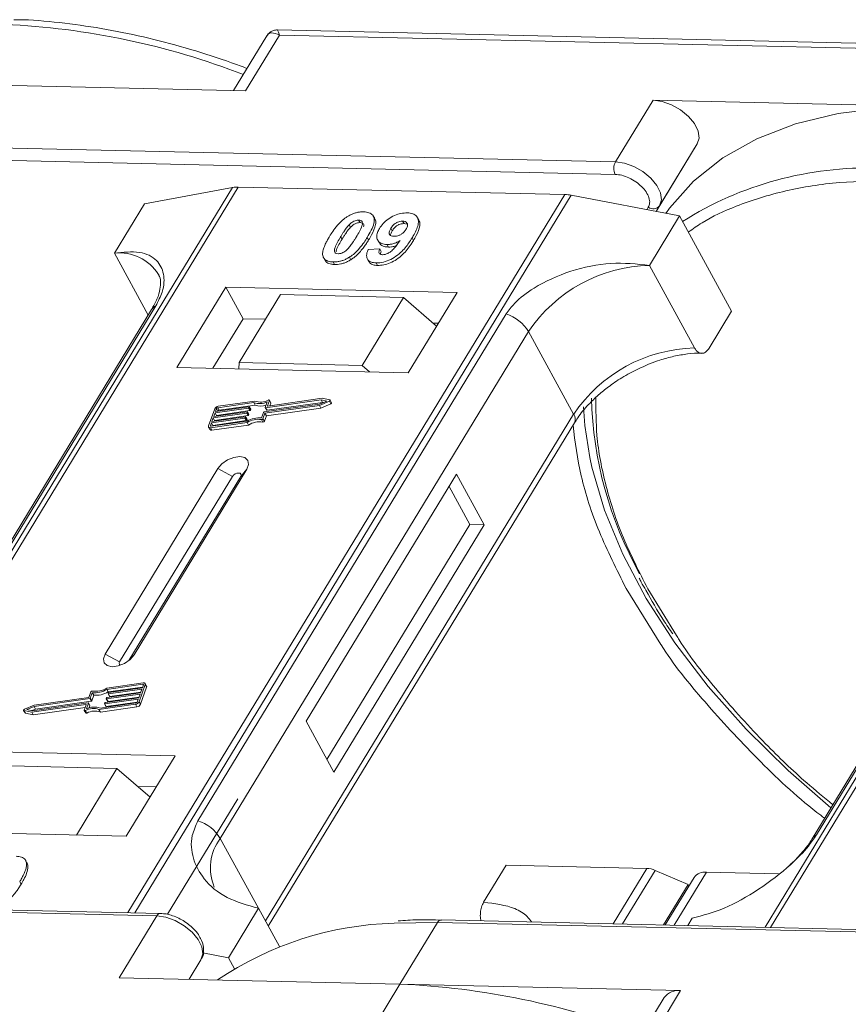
# Model space of a CAD drawing. Header units: millimetres. Extents: x 1678 to 3141, y 466 to 1499.
# Tile 57 of 81: x 2660 to 2701, y 1267 to 1316. Entities that reach past the tile are written whole.
import ezdxf

# ---------------------------------------------------------------- set-up
doc = ezdxf.new("R2010")
doc.units = ezdxf.units.MM

msp = doc.modelspace()

# ---------------------------------------------------------------- linework, layer by layer
at = {"color": 7, "linetype": 'Continuous', "lineweight": 15}
for p, q in [((2672.438, 1315.235), (2670.789, 1312.524)), ((2671.384, 1312.511), (2673.064, 1315.273)), ((2707.504, 1314.74), (2672.967, 1315.533)), ((2673.064, 1315.273), (2707.247, 1314.488)), ((2657.44, 1312.831), (2671.384, 1312.511)), ((2691.623, 1312.046), (2689.756, 1308.977)), ((2705.567, 1311.726), (2691.623, 1312.046)), ((2693.816, 1309.871), (2691.774, 1306.512)), ((2691.949, 1306.802), (2693.816, 1309.871)), ((2689.756, 1308.977), (2655.573, 1309.762)), ((2655.558, 1309.139), (2689.741, 1308.355)), ((2670.736, 1307.705), (2649.056, 1272.076)), ((2649.325, 1272.069), (2671.022, 1307.726)), ((2687.239, 1307.354), (2665.542, 1271.697)), ((2666.359, 1306.9), (2670.736, 1307.705)), ((2671.022, 1307.726), (2687.239, 1307.354)), ((2666.359, 1306.9), (2664.865, 1304.445)), ((2665.875, 1271.69), (2687.555, 1307.319)), ((2687.555, 1307.319), (2692.936, 1306.29)), ((2691.386, 1306.723), (2691.312, 1306.601)), ((2691.773, 1306.513), (2691.949, 1306.802)), ((2718.863, 1306.601), (2697.183, 1270.971)), ((2697.452, 1270.965), (2719.149, 1306.622)), ((2676.998, 1306.086), (2677.067, 1305.96)), ((2677.796, 1306.157), (2677.727, 1306.283)), ((2679.252, 1305.91), (2679.183, 1306.036)), ((2679.252, 1305.91), (2679.38, 1305.884)), ((2679.983, 1306.092), (2679.914, 1306.218)), ((2691.442, 1303.835), (2692.936, 1306.29)), ((2692.936, 1306.29), (2695.523, 1301.562)), ((2676.526, 1305.853), (2676.595, 1305.727)), ((2678.598, 1305.677), (2678.667, 1305.551)), ((2676.104, 1305.262), (2676.173, 1305.136)), ((2677.496, 1305.1), (2677.427, 1305.226)), ((2677.944, 1305.097), (2678.013, 1304.971)), ((2679.719, 1305.071), (2679.65, 1305.197)), ((2664.865, 1304.445), (2666.547, 1301.37)), ((2677.468, 1304.619), (2678.052, 1304.658)), ((2678.052, 1304.658), (2678.121, 1304.532)), ((2678.409, 1304.873), (2678.478, 1304.747)), ((2675.309, 1304.146), (2675.378, 1304.02)), ((2675.734, 1304.009), (2675.803, 1303.883)), ((2676.541, 1304.243), (2676.61, 1304.117)), ((2677.433, 1304.153), (2677.502, 1304.027)), ((2677.867, 1303.96), (2677.936, 1303.834)), ((2693.684, 1299.737), (2691.442, 1303.835)), ((2670.396, 1302.762), (2667.968, 1298.772)), ((2681.889, 1302.498), (2670.396, 1302.762)), ((2670.396, 1302.762), (2671.258, 1301.186)), ((2679.461, 1298.509), (2681.889, 1302.498)), ((2673.118, 1302.388), (2671.064, 1299.012)), ((2679.224, 1302.248), (2673.118, 1302.388)), ((2677.17, 1298.872), (2679.224, 1302.248)), ((2679.224, 1302.248), (2680.868, 1300.821)), ((2666.711, 1301.639), (2651.399, 1276.474)), ((2651.613, 1276.66), (2666.926, 1301.826)), ((2694.403, 1299.721), (2695.523, 1301.562)), ((2684.33, 1301.427), (2669.017, 1276.261)), ((2671.258, 1301.186), (2669.764, 1298.731)), ((2672.371, 1301.16), (2671.258, 1301.186)), ((2670.125, 1275.384), (2685.438, 1300.55)), ((2680.955, 1300.963), (2680.697, 1300.969)), ((2687.679, 1296.452), (2685.438, 1300.55)), ((2714.838, 1300.535), (2699.525, 1275.369)), ((2699.739, 1275.556), (2715.052, 1300.722)), ((2667.968, 1298.772), (2679.461, 1298.509)), ((2671.064, 1299.012), (2671.041, 1298.702)), ((2677.17, 1298.872), (2671.064, 1299.012)), ((2677.538, 1298.553), (2677.17, 1298.872)), ((2671.843, 1297.098), (2670.026, 1296.84)), ((2675.138, 1297.162), (2672.378, 1296.77)), ((2672.479, 1296.869), (2672.571, 1297.125)), ((2675.182, 1297.236), (2672.495, 1296.854)), ((2672.639, 1297.018), (2672.571, 1297.144)), ((2672.571, 1297.125), (2672.64, 1296.999)), ((2675.054, 1296.881), (2675.546, 1297.088)), ((2675.061, 1296.949), (2675.423, 1297.102)), ((2675.423, 1297.102), (2675.138, 1297.162)), ((2675.207, 1297.036), (2675.138, 1297.162)), ((2675.57, 1297.153), (2675.182, 1297.236)), ((2675.546, 1297.088), (2675.615, 1296.962)), ((2675.654, 1297.017), (2675.585, 1297.143)), ((2669.851, 1296.714), (2669.545, 1295.863)), ((2671.526, 1296.75), (2669.866, 1296.515)), ((2669.891, 1296.585), (2671.551, 1296.821)), ((2669.942, 1296.727), (2669.891, 1296.585)), ((2669.935, 1296.388), (2671.595, 1296.624)), ((2670.011, 1296.602), (2669.942, 1296.727)), ((2671.789, 1297.023), (2670.001, 1296.769)), ((2670.001, 1296.769), (2670.07, 1296.643)), ((2670.07, 1296.643), (2671.858, 1296.897)), ((2671.595, 1296.624), (2671.526, 1296.75)), ((2671.568, 1296.807), (2671.555, 1296.771)), ((2671.624, 1296.645), (2671.555, 1296.771)), ((2671.637, 1296.69), (2671.568, 1296.816)), ((2671.637, 1296.681), (2671.568, 1296.807)), ((2671.624, 1296.645), (2671.637, 1296.681)), ((2671.858, 1296.897), (2671.789, 1297.023)), ((2672.302, 1296.558), (2675.061, 1296.949)), ((2672.345, 1296.496), (2675.054, 1296.881)), ((2672.362, 1296.785), (2672.46, 1297.059)), ((2672.362, 1296.776), (2672.431, 1296.65)), ((2672.447, 1296.644), (2672.378, 1296.77)), ((2672.414, 1296.37), (2675.123, 1296.755)), ((2672.447, 1296.644), (2675.207, 1297.036)), ((2672.487, 1296.854), (2672.479, 1296.869)), ((2672.593, 1296.868), (2672.64, 1296.999)), ((2675.123, 1296.755), (2675.054, 1296.881)), ((2675.123, 1296.755), (2675.615, 1296.962)), ((2675.207, 1297.036), (2675.247, 1297.028)), ((2669.669, 1295.847), (2671.457, 1296.101)), ((2671.348, 1296.254), (2669.687, 1296.018)), ((2669.713, 1296.089), (2671.373, 1296.325)), ((2669.777, 1296.266), (2669.713, 1296.089)), ((2669.756, 1295.892), (2671.417, 1296.128)), ((2671.437, 1296.502), (2669.777, 1296.266)), ((2669.846, 1296.14), (2669.777, 1296.266)), ((2669.802, 1296.337), (2671.462, 1296.573)), ((2669.866, 1296.515), (2669.802, 1296.337)), ((2669.833, 1296.106), (2669.846, 1296.14)), ((2669.846, 1296.14), (2671.506, 1296.376)), ((2669.935, 1296.388), (2669.866, 1296.515)), ((2669.922, 1296.354), (2669.935, 1296.388)), ((2671.417, 1296.128), (2671.348, 1296.254)), ((2671.39, 1296.31), (2671.377, 1296.275)), ((2671.446, 1296.149), (2671.377, 1296.275)), ((2671.458, 1296.193), (2671.389, 1296.319)), ((2671.39, 1296.31), (2671.459, 1296.184)), ((2671.506, 1296.376), (2671.437, 1296.502)), ((2671.446, 1296.149), (2671.459, 1296.184)), ((2671.479, 1296.558), (2671.466, 1296.523)), ((2671.535, 1296.397), (2671.466, 1296.523)), ((2671.548, 1296.442), (2671.479, 1296.568)), ((2671.548, 1296.432), (2671.479, 1296.558)), ((2671.535, 1296.397), (2671.548, 1296.432)), ((2672.169, 1296.181), (2672.238, 1296.055)), ((2672.174, 1296.262), (2672.273, 1296.537)), ((2672.246, 1296.222), (2672.345, 1296.496)), ((2672.315, 1296.096), (2672.246, 1296.222)), ((2672.315, 1296.096), (2672.414, 1296.37)), ((2672.414, 1296.37), (2672.345, 1296.496)), ((2687.679, 1296.452), (2672.366, 1271.286)), ((2669.546, 1295.808), (2669.615, 1295.682)), ((2669.687, 1296.018), (2669.636, 1295.876)), ((2669.636, 1295.876), (2669.652, 1295.848)), ((2669.644, 1295.776), (2671.461, 1296.034)), ((2669.713, 1295.65), (2669.644, 1295.776)), ((2669.756, 1295.892), (2669.687, 1296.018)), ((2669.713, 1295.65), (2671.529, 1295.908)), ((2669.744, 1295.858), (2669.756, 1295.892)), ((2671.529, 1295.908), (2671.461, 1296.034)), ((2672.509, 1271.025), (2687.713, 1296.011)), ((2670.009, 1293.746), (2664.406, 1284.54)), ((2665.843, 1284.507), (2671.445, 1293.713)), ((2670.009, 1293.746), (2670.729, 1293.356)), ((2671.445, 1293.713), (2671.139, 1293.347)), ((2670.729, 1293.356), (2665.127, 1284.149)), ((2665.587, 1284.223), (2671.139, 1293.347)), ((2681.861, 1293.474), (2674.391, 1281.198)), ((2683.24, 1290.953), (2681.861, 1293.474)), ((2682.522, 1290.969), (2681.487, 1292.86)), ((2675.426, 1279.307), (2682.522, 1290.969)), ((2675.771, 1278.677), (2683.24, 1290.953)), ((2683.24, 1290.953), (2682.522, 1290.969)), ((2690.284, 1287.801), (2692.012, 1285.014)), ((2692.784, 1285.467), (2691.362, 1287.777)), ((2665.127, 1284.149), (2664.406, 1284.54)), ((2665.843, 1284.507), (2665.654, 1284.281)), ((2666.299, 1283.106), (2664.483, 1282.848)), ((2666.274, 1283.035), (2664.486, 1282.781)), ((2664.555, 1282.655), (2666.268, 1282.899)), ((2666.093, 1282.168), (2666.398, 1283.019)), ((2666.162, 1282.042), (2666.467, 1282.893)), ((2666.256, 1282.864), (2666.307, 1283.006)), ((2666.3, 1282.987), (2666.274, 1283.035)), ((2666.466, 1282.948), (2666.397, 1283.074)), ((2666.398, 1283.019), (2666.467, 1282.893)), ((2663.697, 1282.66), (2663.598, 1282.386)), ((2663.769, 1282.62), (2663.671, 1282.346)), ((2663.74, 1282.22), (2663.838, 1282.494)), ((2663.838, 1282.494), (2663.769, 1282.62)), ((2666.141, 1282.545), (2664.481, 1282.309)), ((2664.555, 1282.655), (2664.486, 1282.781)), ((2664.506, 1282.38), (2666.167, 1282.616)), ((2664.55, 1282.183), (2666.09, 1282.402)), ((2664.554, 1282.572), (2664.566, 1282.608)), ((2664.554, 1282.563), (2664.623, 1282.437)), ((2666.23, 1282.793), (2664.57, 1282.558)), ((2664.639, 1282.432), (2664.57, 1282.558)), ((2664.596, 1282.629), (2666.256, 1282.864)), ((2664.639, 1282.432), (2666.179, 1282.65)), ((2666.078, 1282.368), (2666.141, 1282.545)), ((2666.167, 1282.616), (2666.23, 1282.793)), ((2660.889, 1282.001), (2660.397, 1281.794)), ((2660.882, 1281.933), (2660.52, 1281.781)), ((2660.761, 1281.647), (2663.448, 1282.028)), ((2660.806, 1281.72), (2663.565, 1282.112)), ((2663.641, 1282.325), (2660.882, 1281.933)), ((2660.951, 1281.807), (2660.882, 1281.933)), ((2663.598, 1282.386), (2660.889, 1282.001)), ((2660.951, 1281.807), (2663.71, 1282.199)), ((2663.464, 1282.014), (2663.372, 1281.757)), ((2663.461, 1282.004), (2663.448, 1282.028)), ((2663.582, 1282.098), (2663.483, 1281.823)), ((2663.65, 1281.981), (2663.581, 1282.107)), ((2663.651, 1281.972), (2663.582, 1282.098)), ((2663.613, 1281.867), (2663.651, 1281.972)), ((2663.71, 1282.199), (2663.641, 1282.325)), ((2663.74, 1282.22), (2663.671, 1282.346)), ((2664.101, 1281.784), (2665.917, 1282.042)), ((2664.155, 1281.859), (2665.943, 1282.113)), ((2664.17, 1281.658), (2665.986, 1281.916)), ((2664.375, 1282.076), (2664.388, 1282.111)), ((2664.376, 1282.067), (2664.444, 1281.94)), ((2666.052, 1282.297), (2664.392, 1282.061)), ((2664.461, 1281.935), (2664.392, 1282.061)), ((2664.417, 1282.132), (2666.078, 1282.368)), ((2664.461, 1281.935), (2666.001, 1282.154)), ((2664.464, 1282.324), (2664.477, 1282.359)), ((2664.465, 1282.315), (2664.534, 1282.189)), ((2664.55, 1282.183), (2664.481, 1282.309)), ((2665.917, 1282.042), (2665.986, 1281.916)), ((2666.001, 1282.155), (2666.052, 1282.297)), ((2666.162, 1282.042), (2666.093, 1282.168)), ((2660.358, 1281.739), (2660.427, 1281.613)), ((2660.374, 1281.729), (2660.761, 1281.647)), ((2660.443, 1281.603), (2660.374, 1281.729)), ((2660.443, 1281.603), (2660.83, 1281.521)), ((2660.52, 1281.781), (2660.806, 1281.72)), ((2660.83, 1281.521), (2660.761, 1281.647)), ((2660.765, 1281.729), (2660.951, 1281.807)), ((2660.83, 1281.521), (2663.419, 1281.888)), ((2663.373, 1281.739), (2663.442, 1281.613)), ((2663.495, 1281.608), (2663.426, 1281.734)), ((2664.17, 1281.658), (2664.101, 1281.784)), ((2674.391, 1281.198), (2675.771, 1278.677)), ((2667.883, 1279.481), (2656.39, 1279.744)), ((2665.456, 1275.491), (2667.883, 1279.481)), ((2658.889, 1279.003), (2664.994, 1278.862)), ((2662.977, 1275.548), (2664.994, 1278.862)), ((2664.994, 1278.862), (2666.639, 1277.435)), ((2666.949, 1277.946), (2666.026, 1277.967)), ((2670.997, 1277.355), (2667.505, 1271.616)), ((2653.963, 1275.755), (2665.456, 1275.491)), ((2670.125, 1275.384), (2672.021, 1271.917)), ((2660.411, 1274.348), (2660.405, 1274.359)), ((2660.484, 1274.229), (2660.553, 1274.103)), ((2683.207, 1272.215), (2684.327, 1274.057)), ((2684.327, 1274.057), (2691.311, 1273.897)), ((2691.311, 1273.897), (2689.637, 1271.144)), ((2691.73, 1273.798), (2690.109, 1271.134)), ((2691.73, 1273.798), (2693.361, 1273.103)), ((2692.673, 1271.075), (2694.273, 1273.704)), ((2697.849, 1273.622), (2694.273, 1273.704)), ((2660.162, 1273.231), (2660.231, 1273.105)), ((2693.663, 1273.445), (2692.227, 1271.085)), ((2692.134, 1271.087), (2693.361, 1273.103)), ((2693.405, 1273.022), (2693.361, 1273.103)), ((2632.79, 1272.32), (2666.973, 1271.536)), ((2667.156, 1271.66), (2632.972, 1272.445)), ((2672.021, 1271.917), (2670.527, 1269.462)), ((2672.021, 1271.917), (2673.064, 1270.012)), ((2666.973, 1271.536), (2665.106, 1268.467)), ((2678.757, 1271.177), (2680.917, 1271.216)), ((2679.049, 1268.147), (2680.917, 1271.216)), ((2680.917, 1271.216), (2715.1, 1270.431)), ((2715.282, 1270.556), (2681.099, 1271.34)), ((2693.349, 1271.059), (2693.57, 1271.423)), ((2669.265, 1269.704), (2670.527, 1269.462)), ((2669.166, 1269.36), (2668.574, 1268.387)), ((2668.574, 1268.387), (2669.166, 1269.36)), ((2670.527, 1269.462), (2670.827, 1268.915)), ((2665.106, 1268.467), (2679.049, 1268.147)), ((2679.049, 1268.147), (2677.368, 1265.385)), ((2692.993, 1267.827), (2679.049, 1268.147)), ((2691.312, 1265.065), (2692.993, 1267.827)), ((2692.179, 1267.481), (2690.311, 1264.411))]:
    msp.add_line(p, q, dxfattribs=at)
at = {"color": 7, "linetype": 'Continuous', "lineweight": 15, "flags": 128}
for points in [[(2693.816, 1309.871), (2693.905, 1310.162), (2693.856, 1310.507), (2693.675, 1310.876), (2693.376, 1311.237), (2692.986, 1311.56), (2692.537, 1311.815), (2692.07, 1311.982), (2691.623, 1312.046)], [(2705.567, 1311.726), (2703.115, 1311.668), (2700.816, 1311.38), (2698.696, 1310.863), (2696.778, 1310.125), (2695.083, 1309.173), (2693.629, 1308.018), (2692.433, 1306.672), (2692.253, 1306.421)], [(2691.949, 1306.802), (2692.038, 1307.093), (2691.989, 1307.438), (2691.807, 1307.807), (2691.509, 1308.168), (2691.118, 1308.491), (2690.67, 1308.746), (2690.202, 1308.913), (2689.756, 1308.977)], [(2672.517, 1297.148), (2672.529, 1297.152), (2672.541, 1297.155), (2672.551, 1297.155), (2672.56, 1297.152), (2672.567, 1297.148), (2672.571, 1297.142), (2672.573, 1297.134), (2672.571, 1297.125)], [(2675.57, 1297.153), (2675.579, 1297.15), (2675.585, 1297.143), (2675.587, 1297.135), (2675.586, 1297.125), (2675.58, 1297.114), (2675.571, 1297.104), (2675.559, 1297.095), (2675.546, 1297.088)], [(2671.551, 1296.821), (2671.556, 1296.821), (2671.56, 1296.821), (2671.563, 1296.82), (2671.566, 1296.818), (2671.568, 1296.816), (2671.569, 1296.813), (2671.569, 1296.81), (2671.568, 1296.807)], [(2672.378, 1296.77), (2672.374, 1296.77), (2672.37, 1296.77), (2672.367, 1296.771), (2672.364, 1296.773), (2672.362, 1296.775), (2672.361, 1296.778), (2672.361, 1296.781), (2672.362, 1296.785)], [(2672.495, 1296.854), (2672.491, 1296.854), (2672.487, 1296.854), (2672.484, 1296.855), (2672.481, 1296.857), (2672.479, 1296.859), (2672.478, 1296.862), (2672.478, 1296.865), (2672.479, 1296.869)], [(2675.615, 1296.962), (2675.628, 1296.969), (2675.64, 1296.978), (2675.649, 1296.988), (2675.655, 1296.999), (2675.656, 1297.009), (2675.654, 1297.017)], [(2688.477, 1294.301), (2688.234, 1295.894), (2688.17, 1296.816)], [(2671.373, 1296.325), (2671.377, 1296.325), (2671.381, 1296.325), (2671.385, 1296.324), (2671.387, 1296.322), (2671.389, 1296.32), (2671.39, 1296.317), (2671.39, 1296.314), (2671.39, 1296.31)], [(2671.462, 1296.573), (2671.467, 1296.573), (2671.471, 1296.573), (2671.474, 1296.572), (2671.477, 1296.57), (2671.479, 1296.568), (2671.48, 1296.565), (2671.48, 1296.562), (2671.479, 1296.558)], [(2669.644, 1295.776), (2669.618, 1295.775), (2669.594, 1295.777), (2669.574, 1295.783), (2669.558, 1295.794), (2669.547, 1295.807), (2669.541, 1295.824), (2669.54, 1295.843), (2669.545, 1295.863)], [(2669.636, 1295.876), (2669.635, 1295.869), (2669.635, 1295.863), (2669.637, 1295.858), (2669.641, 1295.853), (2669.646, 1295.85), (2669.653, 1295.847), (2669.661, 1295.847), (2669.669, 1295.847)], [(2671.445, 1293.713), (2671.534, 1293.95), (2671.499, 1294.152), (2671.347, 1294.291), (2671.1, 1294.344), (2670.797, 1294.303), (2670.483, 1294.176), (2670.206, 1293.98), (2670.009, 1293.746)], [(2700.456, 1276.9), (2698.33, 1278.751), (2696.248, 1280.805), (2694.366, 1282.93), (2692.706, 1285.103), (2691.283, 1287.302), (2690.114, 1289.504), (2689.21, 1291.685), (2688.581, 1293.823), (2688.477, 1294.301)], [(2671.139, 1293.347), (2671.164, 1293.414), (2671.154, 1293.472), (2671.111, 1293.512), (2671.04, 1293.527), (2670.954, 1293.515), (2670.864, 1293.479), (2670.786, 1293.423), (2670.729, 1293.356)], [(2664.406, 1284.54), (2664.318, 1284.303), (2664.353, 1284.101), (2664.505, 1283.962), (2664.751, 1283.909), (2665.055, 1283.95), (2665.369, 1284.077), (2665.645, 1284.273), (2665.843, 1284.507)], [(2665.127, 1284.149), (2665.102, 1284.082), (2665.112, 1284.024), (2665.155, 1283.985), (2665.16, 1283.983)], [(2666.307, 1283.006), (2666.308, 1283.013), (2666.308, 1283.019), (2666.306, 1283.025), (2666.302, 1283.029), (2666.297, 1283.033), (2666.29, 1283.035), (2666.282, 1283.036), (2666.274, 1283.035)], [(2666.299, 1283.106), (2666.325, 1283.108), (2666.349, 1283.106), (2666.369, 1283.099), (2666.385, 1283.089), (2666.397, 1283.075), (2666.403, 1283.058), (2666.403, 1283.04), (2666.398, 1283.019)], [(2664.57, 1282.558), (2664.566, 1282.557), (2664.562, 1282.558), (2664.558, 1282.559), (2664.556, 1282.561), (2664.554, 1282.563), (2664.553, 1282.566), (2664.553, 1282.569), (2664.554, 1282.572)], [(2663.448, 1282.028), (2663.452, 1282.028), (2663.456, 1282.028), (2663.46, 1282.027), (2663.462, 1282.025), (2663.464, 1282.023), (2663.465, 1282.02), (2663.465, 1282.017), (2663.464, 1282.014)], [(2663.565, 1282.112), (2663.569, 1282.112), (2663.573, 1282.112), (2663.577, 1282.111), (2663.579, 1282.109), (2663.581, 1282.107), (2663.582, 1282.104), (2663.582, 1282.101), (2663.582, 1282.098)], [(2664.392, 1282.061), (2664.387, 1282.061), (2664.384, 1282.061), (2664.38, 1282.062), (2664.377, 1282.064), (2664.376, 1282.066), (2664.375, 1282.069), (2664.374, 1282.072), (2664.375, 1282.076)], [(2664.481, 1282.309), (2664.477, 1282.309), (2664.473, 1282.31), (2664.469, 1282.311), (2664.467, 1282.312), (2664.465, 1282.315), (2664.464, 1282.317), (2664.464, 1282.321), (2664.464, 1282.324)], [(2660.374, 1281.729), (2660.364, 1281.733), (2660.358, 1281.739), (2660.356, 1281.748), (2660.358, 1281.758), (2660.363, 1281.768), (2660.372, 1281.778), (2660.384, 1281.787), (2660.397, 1281.794)], [(2663.426, 1281.734), (2663.414, 1281.73), (2663.403, 1281.728), (2663.392, 1281.728), (2663.383, 1281.73), (2663.376, 1281.734), (2663.372, 1281.741), (2663.371, 1281.748), (2663.372, 1281.757)], [(2663.442, 1281.613), (2663.445, 1281.608), (2663.452, 1281.604), (2663.461, 1281.602), (2663.472, 1281.602), (2663.483, 1281.604), (2663.495, 1281.608)], [(2666.973, 1271.536), (2667.42, 1271.472), (2667.887, 1271.305), (2668.336, 1271.049), (2668.726, 1270.727), (2669.025, 1270.366), (2669.206, 1269.997), (2669.255, 1269.651), (2669.166, 1269.36)]]:
    msp.add_lwpolyline(points, dxfattribs=at)
at = {"color": 7, "linetype": 'Continuous', "lineweight": 15}
for centre, radius, start, end in [((2657.725, 1278.235), 37.606, 68.8867, 87.4164), ((2690.349, 1308.652), 0.676, 151.2883, 206.0774), ((2702.264, 1291.486), 17.186, 88.173, 122.2769), ((2670.982, 1306.323), 1.404, 88.3644, 100.0749), ((2687.187, 1305.432), 1.923, 78.9596, 88.4511), ((2691.628, 1307.05), 0.406, 233.4992, 322.3259), ((2665.105, 1302.137), 2.32, 32.7281, 95.9449), ((2691.61, 1296.397), 7.439, 91.2925, 146.0732), ((2667.124, 1301.382), 0.486, 114.0472, 148.0355), ((2683.688, 1299.477), 2.052, 31.4947, 71.765), ((2693.852, 1292.3), 7.439, 91.2925, 146.0732), ((2672.125, 1297.867), 0.819, 249.8549, 298.6145), ((2707.381, 1297.73), 18.828, 181.473, 209.2705), ((2670.056, 1296.614), 0.229, 97.4207, 153.8527), ((2670.011, 1296.694), 0.0762, 97.4207, 153.8527), ((2670.08, 1296.567), 0.0769, 97.5763, 152.4403), ((2671.521, 1296.788), 0.0381, 277.4207, 333.8527), ((2671.59, 1296.662), 0.0381, 277.4207, 333.8527), ((2671.627, 1296.685), 0.011, 336.9348, 26.0002), ((2672.08, 1297.882), 0.907, 251.2927, 294.8085), ((2672.139, 1297.699), 0.85, 250.6487, 287.8017), ((2672.443, 1296.658), 0.0149, 216.6597, 287.1115), ((2672.62, 1297.008), 0.0214, 336.1246, 26.8104), ((2671.343, 1296.292), 0.0381, 277.4207, 333.8527), ((2671.412, 1296.165), 0.0381, 277.4207, 333.8527), ((2671.432, 1296.54), 0.0381, 277.4207, 333.8527), ((2672.06, 1295.095), 1.173, 84.4424, 120.9301), ((2671.449, 1296.188), 0.011, 336.9348, 26.0002), ((2672.003, 1295.197), 0.998, 80.3986, 122.9491), ((2671.501, 1296.414), 0.0381, 277.4207, 333.8527), ((2671.538, 1296.437), 0.011, 336.9348, 26.0002), ((2672.18, 1296.253), 0.0736, 261.7629, 334.647), ((2672.249, 1296.127), 0.0736, 261.7629, 334.647), ((2672.307, 1296.52), 0.0381, 97.4207, 153.8527), ((2687.338, 1296.204), 0.422, 332.7392, 35.9387), ((2669.687, 1295.735), 0.0892, 216.6597, 287.1115), ((2672.072, 1295.071), 0.998, 80.3986, 122.9491), ((2666.407, 1282.919), 0.0661, 336.9348, 26.0002), ((2663.763, 1282.629), 0.0736, 81.7629, 154.647), ((2663.883, 1283.788), 1.173, 264.4424, 300.9301), ((2663.94, 1283.685), 0.998, 260.3986, 302.9491), ((2663.952, 1283.662), 1.173, 264.4424, 300.9301), ((2664.601, 1282.591), 0.0381, 97.4207, 153.8527), ((2664.635, 1282.446), 0.0149, 216.6597, 287.1115), ((2663.637, 1282.363), 0.0381, 277.4207, 333.8527), ((2663.64, 1281.976), 0.011, 336.9348, 26.0002), ((2663.706, 1282.237), 0.0381, 277.4207, 333.8527), ((2664.422, 1282.094), 0.0381, 97.4207, 153.8527), ((2664.456, 1281.949), 0.0149, 216.6597, 287.1115), ((2664.511, 1282.343), 0.0381, 97.4207, 153.8527), ((2664.546, 1282.198), 0.0149, 216.6597, 287.1115), ((2665.888, 1282.269), 0.229, 277.4207, 333.8527), ((2665.933, 1282.189), 0.0762, 277.4207, 333.8527), ((2665.957, 1282.143), 0.229, 277.4207, 333.8527), ((2660.445, 1281.624), 0.0212, 210.2186, 262.8226), ((2663.819, 1281.015), 0.819, 69.8549, 118.6145), ((2663.864, 1281), 0.907, 71.2927, 114.8085), ((2663.888, 1280.889), 0.819, 69.8549, 118.6145), ((2668.375, 1274.312), 2.052, 31.4947, 71.765), ((2699.937, 1275.112), 0.486, 114.0436, 148.1804), ((2672.07, 1273.921), 2.434, 143.0587, 202.974), ((2691.261, 1272.743), 1.154, 66.0507, 87.522), ((2694.193, 1273.045), 0.664, 83.0653, 142.99), ((2667.165, 1271.45), 0.21, 92.0598, 156.0028), ((2679.225, 1254.712), 16.472, 91.6287, 124.0831), ((2681.116, 1271.12), 0.221, 94.3757, 154.3004), ((2677.472, 1230.29), 37.889, 68.9709, 87.6149), ((2692.877, 1266.969), 0.865, 82.2958, 143.7595)]:
    msp.add_arc(centre, radius, start, end, dxfattribs=at)
for points, knots in [([(2671.452, 1313.615), (2671.197, 1313.712), (2670.263, 1314.07), (2668.629, 1314.581), (2666.552, 1315.141), (2664.46, 1315.579), (2662.385, 1315.878), (2660.848, 1316.03), (2660.033, 1316.036), (2659.875, 1316.037)], [0, 0, 0, 0, 0.064257, 0.235538, 0.411454, 0.590698, 0.772379, 0.955884, 1, 1, 1, 1]), ([(2673.064, 1315.273), (2672.925, 1315.329), (2672.708, 1315.417), (2672.513, 1315.349), (2672.442, 1315.235), (2672.41, 1315.184)], [0, 0, 0, 0, 0.498413, 0.772928, 1, 1, 1, 1]), ([(2672.965, 1315.533), (2672.901, 1315.529), (2672.791, 1315.522), (2672.607, 1315.437), (2672.523, 1315.341), (2672.478, 1315.289)], [0, 0, 0, 0, 0.389383, 0.666862, 1, 1, 1, 1]), ([(2672.966, 1315.526), (2672.966, 1315.528), (2672.965, 1315.552), (2672.988, 1315.47), (2673.039, 1315.339), (2673.064, 1315.273)], [0, 0, 0, 0, 0.044603, 0.521109, 1, 1, 1, 1]), ([(2689.741, 1308.355), (2689.849, 1308.345), (2690.069, 1308.325), (2690.43, 1308.193), (2690.773, 1307.997), (2691.067, 1307.753), (2691.294, 1307.481), (2691.433, 1307.198), (2691.474, 1306.931), (2691.415, 1306.791), (2691.386, 1306.723)], [0, 0, 0, 0, 0.12225, 0.25, 0.37775, 0.5, 0.62225, 0.75, 0.87775, 1, 1, 1, 1]), ([(2693.374, 1305.49), (2693.597, 1305.649), (2694.306, 1306.153), (2695.894, 1306.877), (2698.15, 1307.582), (2700.814, 1308.011), (2702.738, 1308.027), (2703.685, 1308.035)], [0, 0, 0, 0, 0.088375, 0.281114, 0.527622, 0.767417, 1, 1, 1, 1]), ([(2676.44, 1306.261), (2676.491, 1306.291), (2676.594, 1306.352), (2676.758, 1306.42), (2676.925, 1306.468), (2677.06, 1306.489), (2677.168, 1306.496), (2677.22, 1306.495), (2677.247, 1306.495)], [0, 0, 0, 0, 0.193776, 0.3936, 0.587864, 0.788908, 0.894169, 1, 1, 1, 1]), ([(2677.247, 1306.495), (2677.34, 1306.487), (2677.528, 1306.47), (2677.707, 1306.342), (2677.792, 1306.158), (2677.749, 1305.785), (2677.564, 1305.464), (2677.427, 1305.226)], [0, 0, 0, 0, 0.147566, 0.296688, 0.431278, 0.580404, 1, 1, 1, 1]), ([(2678.031, 1305.665), (2678.086, 1305.748), (2678.198, 1305.914), (2678.46, 1306.144), (2678.772, 1306.321), (2679.111, 1306.434), (2679.315, 1306.441), (2679.421, 1306.445)], [0, 0, 0, 0, 0.197927, 0.397728, 0.597413, 0.790584, 1, 1, 1, 1]), ([(2679.421, 1306.445), (2679.515, 1306.437), (2679.702, 1306.419), (2679.885, 1306.289), (2679.981, 1306.097), (2679.953, 1305.765), (2679.802, 1305.451), (2679.672, 1305.233), (2679.65, 1305.197)], [0, 0, 0, 0, 0.148288, 0.297745, 0.443713, 0.607791, 0.934708, 1, 1, 1, 1]), ([(2675.552, 1305.275), (2675.603, 1305.356), (2675.72, 1305.543), (2675.969, 1305.866), (2676.228, 1306.123), (2676.419, 1306.247), (2676.44, 1306.261)], [0, 0, 0, 0, 0.236731, 0.537555, 0.949668, 1, 1, 1, 1]), ([(2676.526, 1305.853), (2676.569, 1305.895), (2676.638, 1305.963), (2676.763, 1306.038), (2676.876, 1306.077), (2676.954, 1306.086), (2676.993, 1306.086), (2676.998, 1306.086)], [0, 0, 0, 0, 0.334804, 0.542561, 0.750382, 0.970721, 1, 1, 1, 1]), ([(2676.595, 1305.727), (2676.638, 1305.769), (2676.707, 1305.837), (2676.832, 1305.912), (2676.945, 1305.951), (2677.023, 1305.959), (2677.062, 1305.96), (2677.067, 1305.96)], [0, 0, 0, 0, 0.334804, 0.542561, 0.750382, 0.970721, 1, 1, 1, 1]), ([(2676.998, 1306.086), (2677.037, 1306.082), (2677.107, 1306.074), (2677.173, 1306.025), (2677.199, 1305.932), (2677.165, 1305.762), (2677.043, 1305.521), (2676.933, 1305.337), (2676.878, 1305.244)], [0, 0, 0, 0, 0.104614, 0.188814, 0.273512, 0.444127, 0.719481, 1, 1, 1, 1]), ([(2677.067, 1305.96), (2677.106, 1305.956), (2677.176, 1305.948), (2677.241, 1305.899), (2677.264, 1305.831), (2677.252, 1305.778), (2677.246, 1305.751)], [0, 0, 0, 0, 0.293658, 0.530016, 0.767769, 1, 1, 1, 1]), ([(2677.496, 1305.1), (2677.545, 1305.182), (2677.695, 1305.438), (2677.839, 1305.776), (2677.862, 1306.053), (2677.801, 1306.129), (2677.784, 1306.149)], [0, 0, 0, 0, 0.220552, 0.687786, 0.91457, 1, 1, 1, 1]), ([(2678.598, 1305.677), (2678.633, 1305.73), (2678.689, 1305.815), (2678.81, 1305.923), (2678.928, 1305.988), (2679.059, 1306.03), (2679.139, 1306.034), (2679.183, 1306.036)], [0, 0, 0, 0, 0.2913202, 0.4655393, 0.6416315, 0.798664, 1, 1, 1, 1]), ([(2678.667, 1305.551), (2678.702, 1305.604), (2678.758, 1305.689), (2678.879, 1305.797), (2678.997, 1305.861), (2679.128, 1305.904), (2679.208, 1305.908), (2679.252, 1305.91)], [0, 0, 0, 0, 0.29132, 0.465539, 0.641632, 0.798664, 1, 1, 1, 1]), ([(2679.183, 1306.036), (2679.229, 1306.03), (2679.323, 1306.019), (2679.404, 1305.945), (2679.437, 1305.846), (2679.41, 1305.733), (2679.369, 1305.658), (2679.35, 1305.624)], [0, 0, 0, 0, 0.207955, 0.420406, 0.62732, 0.827707, 1, 1, 1, 1]), ([(2679.719, 1305.071), (2679.767, 1305.153), (2679.912, 1305.4), (2680.04, 1305.734), (2680.048, 1305.998), (2679.985, 1306.07), (2679.972, 1306.085)], [0, 0, 0, 0, 0.227122, 0.68486, 0.934898, 1, 1, 1, 1]), ([(2676.104, 1305.262), (2676.129, 1305.303), (2676.18, 1305.385), (2676.252, 1305.495), (2676.319, 1305.594), (2676.382, 1305.681), (2676.448, 1305.768), (2676.5, 1305.824), (2676.526, 1305.853)], [0, 0, 0, 0, 0.2059417, 0.4119594, 0.558149, 0.7045024, 0.8518015, 1, 1, 1, 1]), ([(2676.173, 1305.136), (2676.198, 1305.177), (2676.249, 1305.259), (2676.321, 1305.369), (2676.388, 1305.468), (2676.451, 1305.555), (2676.517, 1305.642), (2676.569, 1305.698), (2676.595, 1305.727)], [0, 0, 0, 0, 0.205942, 0.411959, 0.558149, 0.704502, 0.851801, 1, 1, 1, 1]), ([(2678.409, 1304.873), (2678.316, 1304.883), (2678.13, 1304.902), (2677.959, 1305.041), (2677.881, 1305.233), (2677.914, 1305.453), (2677.995, 1305.601), (2678.031, 1305.665)], [0, 0, 0, 0, 0.210189, 0.421773, 0.623603, 0.837034, 1, 1, 1, 1]), ([(2678.751, 1305.28), (2678.705, 1305.285), (2678.619, 1305.293), (2678.536, 1305.354), (2678.505, 1305.436), (2678.526, 1305.548), (2678.571, 1305.629), (2678.598, 1305.677)], [0, 0, 0, 0, 0.213937, 0.398075, 0.583091, 0.751666, 1, 1, 1, 1]), ([(2678.585, 1305.329), (2678.587, 1305.355), (2678.594, 1305.426), (2678.639, 1305.502), (2678.667, 1305.551)], [0, 0, 0, 0, 0.366323, 1, 1, 1, 1]), ([(2679.35, 1305.624), (2679.317, 1305.575), (2679.262, 1305.494), (2679.137, 1305.392), (2679.009, 1305.326), (2678.875, 1305.284), (2678.792, 1305.281), (2678.751, 1305.28)], [0, 0, 0, 0, 0.267394, 0.447214, 0.627122, 0.813065, 1, 1, 1, 1]), ([(2675.23, 1304.276), (2675.222, 1304.31), (2675.206, 1304.378), (2675.217, 1304.526), (2675.267, 1304.716), (2675.357, 1304.924), (2675.455, 1305.111), (2675.519, 1305.22), (2675.552, 1305.275)], [0, 0, 0, 0, 0.118441, 0.239346, 0.459593, 0.684925, 0.84224, 1, 1, 1, 1]), ([(2675.983, 1304.418), (2675.937, 1304.424), (2675.863, 1304.434), (2675.803, 1304.49), (2675.785, 1304.586), (2675.822, 1304.756), (2675.946, 1304.995), (2676.051, 1305.173), (2676.104, 1305.262)], [0, 0, 0, 0, 0.12537, 0.20229, 0.279179, 0.464758, 0.730582, 1, 1, 1, 1]), ([(2675.876, 1304.503), (2675.88, 1304.537), (2675.894, 1304.653), (2676.019, 1304.87), (2676.121, 1305.047), (2676.173, 1305.136)], [0, 0, 0, 0, 0.166989, 0.580698, 1, 1, 1, 1]), ([(2676.878, 1305.244), (2676.853, 1305.203), (2676.802, 1305.121), (2676.73, 1305.01), (2676.663, 1304.911), (2676.599, 1304.824), (2676.533, 1304.737), (2676.481, 1304.68), (2676.455, 1304.651)], [0, 0, 0, 0, 0.20527, 0.410616, 0.55715, 0.703844, 0.851471, 1, 1, 1, 1]), ([(2677.427, 1305.226), (2677.376, 1305.145), (2677.259, 1304.959), (2677.014, 1304.641), (2676.758, 1304.386), (2676.568, 1304.261), (2676.541, 1304.243)], [0, 0, 0, 0, 0.237281, 0.538591, 0.932677, 1, 1, 1, 1]), ([(2676.61, 1304.117), (2676.658, 1304.15), (2676.756, 1304.215), (2676.919, 1304.354), (2677.091, 1304.533), (2677.252, 1304.734), (2677.386, 1304.924), (2677.46, 1305.042), (2677.496, 1305.1)], [0, 0, 0, 0, 0.118595, 0.239509, 0.447458, 0.659935, 0.829685, 1, 1, 1, 1]), ([(2679.65, 1305.197), (2679.599, 1305.115), (2679.442, 1304.869), (2679.17, 1304.529), (2678.78, 1304.222), (2678.418, 1304.042), (2678.101, 1303.963), (2677.929, 1303.961), (2677.867, 1303.96)], [0, 0, 0, 0, 0.142337, 0.429127, 0.589943, 0.751205, 0.909895, 1, 1, 1, 1]), ([(2677.936, 1303.834), (2678.037, 1303.837), (2678.239, 1303.845), (2678.574, 1303.954), (2678.903, 1304.133), (2679.281, 1304.447), (2679.534, 1304.776), (2679.682, 1305.011), (2679.719, 1305.071)], [0, 0, 0, 0, 0.14324, 0.28761, 0.430449, 0.591135, 0.89544, 1, 1, 1, 1]), ([(2678.024, 1304.977), (2678.038, 1304.948), (2678.08, 1304.853), (2678.241, 1304.768), (2678.408, 1304.753), (2678.478, 1304.747)], [0, 0, 0, 0, 0.20752, 0.66568, 1, 1, 1, 1]), ([(2678.187, 1304.367), (2678.228, 1304.37), (2678.309, 1304.375), (2678.455, 1304.433), (2678.62, 1304.535), (2678.834, 1304.755), (2678.964, 1304.94), (2679.053, 1305.067)], [0, 0, 0, 0, 0.112015, 0.224355, 0.367768, 0.565827, 1, 1, 1, 1]), ([(2679.053, 1305.067), (2679.002, 1305.037), (2678.898, 1304.978), (2678.759, 1304.926), (2678.649, 1304.896), (2678.567, 1304.881), (2678.487, 1304.873), (2678.435, 1304.873), (2678.409, 1304.873)], [0, 0, 0, 0, 0.243491, 0.496266, 0.61821, 0.741704, 0.870158, 1, 1, 1, 1]), ([(2666.926, 1301.826), (2667.044, 1302.061), (2667.345, 1302.66), (2667.357, 1303.455), (2667.002, 1304.16), (2666.187, 1304.575), (2665.304, 1304.488), (2664.865, 1304.445)], [0, 0, 0, 0, 0.125713, 0.321276, 0.524466, 0.763484, 1, 1, 1, 1]), ([(2676.455, 1304.651), (2676.412, 1304.609), (2676.343, 1304.542), (2676.219, 1304.466), (2676.107, 1304.428), (2676.029, 1304.418), (2675.989, 1304.418), (2675.983, 1304.418)], [0, 0, 0, 0, 0.333678, 0.540413, 0.747264, 0.961209, 1, 1, 1, 1]), ([(2677.867, 1303.96), (2677.773, 1303.969), (2677.605, 1303.985), (2677.447, 1304.102), (2677.377, 1304.278), (2677.406, 1304.462), (2677.455, 1304.585), (2677.468, 1304.619)], [0, 0, 0, 0, 0.242788, 0.438865, 0.634801, 0.900936, 1, 1, 1, 1]), ([(2678.052, 1304.658), (2678.032, 1304.608), (2678.001, 1304.533), (2678.012, 1304.443), (2678.058, 1304.393), (2678.122, 1304.371), (2678.169, 1304.368), (2678.187, 1304.367)], [0, 0, 0, 0, 0.3447142, 0.5290593, 0.7142089, 0.8921959, 1, 1, 1, 1]), ([(2678.082, 1304.39), (2678.084, 1304.416), (2678.088, 1304.462), (2678.111, 1304.511), (2678.121, 1304.532)], [0, 0, 0, 0, 0.569737, 1, 1, 1, 1]), ([(2678.478, 1304.747), (2678.527, 1304.748), (2678.628, 1304.75), (2678.761, 1304.779), (2678.839, 1304.806), (2678.86, 1304.814)], [0, 0, 0, 0, 0.409454, 0.83528, 1, 1, 1, 1]), ([(2675.734, 1304.009), (2675.687, 1304.011), (2675.592, 1304.016), (2675.466, 1304.046), (2675.358, 1304.097), (2675.291, 1304.16), (2675.251, 1304.222), (2675.237, 1304.258), (2675.23, 1304.276)], [0, 0, 0, 0, 0.192635, 0.388697, 0.582015, 0.783044, 0.890959, 1, 1, 1, 1]), ([(2675.381, 1304.022), (2675.394, 1304.008), (2675.429, 1303.969), (2675.52, 1303.926), (2675.626, 1303.898), (2675.723, 1303.886), (2675.776, 1303.884), (2675.803, 1303.883)], [0, 0, 0, 0, 0.143925, 0.415852, 0.697483, 0.848301, 1, 1, 1, 1]), ([(2676.541, 1304.243), (2676.49, 1304.213), (2676.387, 1304.152), (2676.223, 1304.084), (2676.056, 1304.036), (2675.92, 1304.015), (2675.813, 1304.008), (2675.76, 1304.009), (2675.734, 1304.009)], [0, 0, 0, 0, 0.193769, 0.393564, 0.587886, 0.789131, 0.894283, 1, 1, 1, 1]), ([(2675.803, 1303.883), (2675.852, 1303.883), (2675.95, 1303.884), (2676.109, 1303.907), (2676.274, 1303.951), (2676.415, 1304.008), (2676.527, 1304.066), (2676.582, 1304.1), (2676.61, 1304.117)], [0, 0, 0, 0, 0.193594, 0.390501, 0.584817, 0.78683, 0.892868, 1, 1, 1, 1]), ([(2677.505, 1304.029), (2677.541, 1303.981), (2677.61, 1303.889), (2677.783, 1303.842), (2677.897, 1303.836), (2677.936, 1303.834)], [0, 0, 0, 0, 0.4158523, 0.8021376, 1, 1, 1, 1]), ([(2691.442, 1303.835), (2690.812, 1303.903), (2689.551, 1304.04), (2687.505, 1303.616), (2685.87, 1302.866), (2684.808, 1302.08), (2684.459, 1301.603), (2684.33, 1301.427)], [0, 0, 0, 0, 0.249096, 0.498243, 0.745205, 0.90541, 1, 1, 1, 1]), ([(2667.049, 1303.389), (2667.06, 1303.374), (2667.129, 1303.281), (2667.166, 1303.077), (2667.149, 1302.672), (2667.015, 1302.191), (2666.809, 1301.819), (2666.709, 1301.639)], [0, 0, 0, 0, 0.054359, 0.333223, 0.559722, 0.78604, 1, 1, 1, 1]), ([(2694.403, 1299.721), (2694.357, 1299.659), (2694.265, 1299.535), (2694.094, 1299.459), (2693.922, 1299.48), (2693.78, 1299.584), (2693.711, 1299.694), (2693.684, 1299.737)], [0, 0, 0, 0, 0.2146939, 0.4293877, 0.6440816, 0.8587754, 1, 1, 1, 1]), ([(2690.468, 1298.486), (2690.818, 1298.662), (2691.31, 1298.909), (2692.048, 1299.168), (2692.662, 1299.338), (2693.344, 1299.447), (2693.811, 1299.488), (2694.02, 1299.47), (2694.034, 1299.468)], [0, 0, 0, 0, 0.288391, 0.40474, 0.594322, 0.785544, 0.984773, 1, 1, 1, 1]), ([(2687.729, 1296.013), (2687.777, 1296.099), (2687.948, 1296.398), (2688.355, 1296.876), (2688.882, 1297.39), (2689.437, 1297.839), (2689.964, 1298.2), (2690.333, 1298.41), (2690.468, 1298.486)], [0, 0, 0, 0, 0.097286, 0.340622, 0.525469, 0.686972, 0.885597, 1, 1, 1, 1]), ([(2691.362, 1287.777), (2690.933, 1288.621), (2690.061, 1290.338), (2689.228, 1292.897), (2688.781, 1295.237), (2688.782, 1296.656), (2688.783, 1297.278)], [0, 0, 0, 0, 0.255322, 0.518562, 0.789217, 1, 1, 1, 1]), ([(2687.646, 1295.902), (2687.754, 1295.071), (2687.976, 1293.356), (2688.864, 1290.625), (2689.812, 1288.739), (2690.284, 1287.801)], [0, 0, 0, 0, 0.3212953, 0.6624869, 1, 1, 1, 1]), ([(2690.94, 1288.305), (2690.969, 1288.241), (2691.063, 1288.041), (2691.187, 1287.841), (2691.271, 1287.704)], [0, 0, 0, 0, 0.317467, 1, 1, 1, 1]), ([(2691.271, 1287.704), (2691.545, 1287.207), (2691.944, 1286.483), (2692.447, 1285.765), (2692.606, 1285.539)], [0, 0, 0, 0, 0.685846, 1, 1, 1, 1]), ([(2700.553, 1277.058), (2700.115, 1277.418), (2698.936, 1278.386), (2696.996, 1280.252), (2694.862, 1282.624), (2693.407, 1284.445), (2692.829, 1285.392), (2692.784, 1285.467)], [0, 0, 0, 0, 0.139905, 0.376826, 0.679842, 0.974606, 1, 1, 1, 1]), ([(2692.012, 1285.014), (2692.015, 1285.009), (2692.612, 1284.044), (2694.183, 1282.124), (2696.762, 1279.338), (2698.802, 1277.404), (2700.015, 1276.482), (2700.143, 1276.385)], [0, 0, 0, 0, 0.001708, 0.316913, 0.637904, 0.961869, 1, 1, 1, 1]), ([(2669.017, 1276.261), (2668.905, 1276.015), (2668.621, 1275.385), (2668.73, 1274.367), (2669.287, 1273.292), (2670.378, 1272.373), (2671.475, 1272.069), (2672.021, 1271.917)], [0, 0, 0, 0, 0.125713, 0.321276, 0.524466, 0.763484, 1, 1, 1, 1]), ([(2693.57, 1271.423), (2694.089, 1271.56), (2695.125, 1271.834), (2696.873, 1272.804), (2698.31, 1273.914), (2699.275, 1274.878), (2699.614, 1275.373), (2699.739, 1275.556)], [0, 0, 0, 0, 0.249096, 0.498243, 0.745205, 0.90541, 1, 1, 1, 1]), ([(2699.523, 1275.369), (2699.52, 1275.362), (2699.426, 1275.179), (2699.111, 1274.776), (2698.71, 1274.318), (2698.417, 1274.063), (2698.338, 1273.994)], [0, 0, 0, 0, 0.0148763, 0.4238311, 0.846052, 1, 1, 1, 1]), ([(2659.98, 1274.497), (2660.027, 1274.494), (2660.122, 1274.489), (2660.248, 1274.459), (2660.356, 1274.408), (2660.423, 1274.345), (2660.463, 1274.283), (2660.477, 1274.247), (2660.484, 1274.229)], [0, 0, 0, 0, 0.192627, 0.388684, 0.582013, 0.783201, 0.891038, 1, 1, 1, 1]), ([(2660.484, 1274.229), (2660.492, 1274.195), (2660.508, 1274.127), (2660.497, 1273.983), (2660.451, 1273.8), (2660.363, 1273.596), (2660.266, 1273.405), (2660.197, 1273.289), (2660.162, 1273.231)], [0, 0, 0, 0, 0.118432, 0.2393289, 0.4494336, 0.6641784, 0.8318201, 1, 1, 1, 1]), ([(2660.231, 1273.105), (2660.279, 1273.187), (2660.387, 1273.369), (2660.523, 1273.671), (2660.591, 1273.932), (2660.561, 1274.068), (2660.553, 1274.103)], [0, 0, 0, 0, 0.2367747, 0.5279276, 0.8783337, 1, 1, 1, 1]), ([(2660.553, 1274.103), (2660.541, 1274.135), (2660.523, 1274.184), (2660.483, 1274.219), (2660.47, 1274.231)], [0, 0, 0, 0, 0.667997, 1, 1, 1, 1]), ([(2659.342, 1272.118), (2659.391, 1272.151), (2659.489, 1272.217), (2659.653, 1272.357), (2659.828, 1272.539), (2659.99, 1272.742), (2660.123, 1272.931), (2660.195, 1273.047), (2660.231, 1273.105)], [0, 0, 0, 0, 0.11827, 0.23888, 0.450732, 0.667209, 0.83334, 1, 1, 1, 1]), ([(2683.207, 1272.215), (2683.168, 1272.139), (2683.092, 1271.987), (2683.042, 1271.697), (2683.036, 1271.454), (2683.066, 1271.329), (2683.075, 1271.295)], [0, 0, 0, 0, 0.295987, 0.591974, 0.887961, 1, 1, 1, 1]), ([(2685.583, 1271.237), (2685.515, 1271.33), (2685.316, 1271.603), (2684.603, 1272.039), (2683.757, 1272.146), (2683.207, 1272.215)], [0, 0, 0, 0, 0.152259, 0.448917, 1, 1, 1, 1]), ([(2668.288, 1271.302), (2668.087, 1271.405), (2667.809, 1271.548), (2667.423, 1271.643), (2667.251, 1271.649), (2667.158, 1271.652)], [0, 0, 0, 0, 0.538027, 0.74783, 1, 1, 1, 1]), ([(2669.118, 1270.459), (2669.092, 1270.509), (2669.014, 1270.662), (2668.757, 1270.966), (2668.468, 1271.173), (2668.288, 1271.302)], [0, 0, 0, 0, 0.1526432, 0.4684968, 1, 1, 1, 1]), ([(2681.108, 1271.323), (2680.713, 1271.337), (2679.972, 1271.363), (2679.278, 1271.309), (2678.955, 1271.284)], [0, 0, 0, 0, 0.533839, 1, 1, 1, 1]), ([(2669.165, 1269.379), (2669.178, 1269.394), (2669.286, 1269.521), (2669.318, 1269.864), (2669.26, 1270.215), (2669.147, 1270.408), (2669.118, 1270.459)], [0, 0, 0, 0, 0.054424, 0.4493774, 0.857077, 1, 1, 1, 1])]:
    msp.add_open_spline(points, degree=3, knots=knots, dxfattribs=at)

doc.saveas('drawing.dxf')
